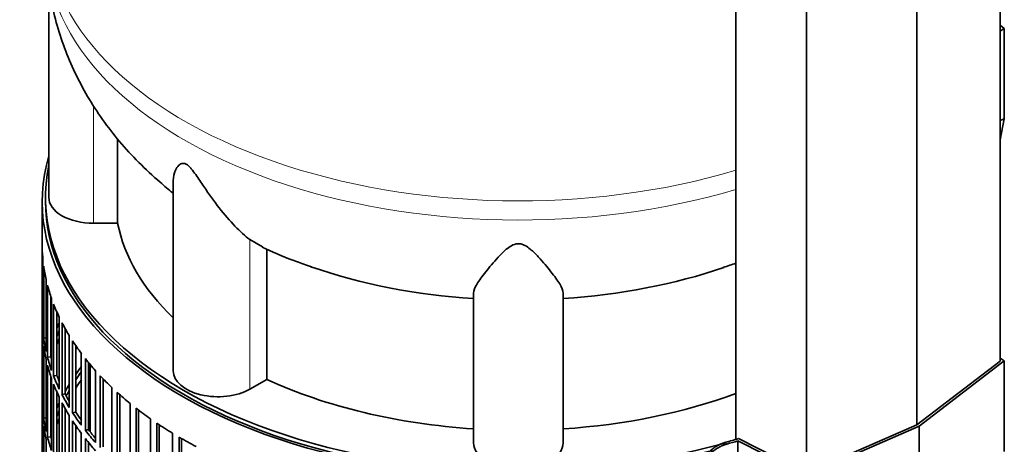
# Model space of a CAD drawing. Header units: millimetres. Extents: x 461 to 1353, y -2347 to 1807.
# Tile 7 of 30: x 1054 to 1350, y -2027 to -1899. Entities that reach past the tile are written whole.
import ezdxf

# ---------------------------------------------------------------- set-up
doc = ezdxf.new("R2010")
doc.units = ezdxf.units.MM
for name, color, linetype in [('MID_454-5', 7, 'Continuous'), ('VSI344-454_FILTR', 7, 'Continuous'), ('VSI344-454_SUPPO', 7, 'Continuous'), ('VSI344-454_TERMI', 7, 'Continuous'), ('VSI454_DIFFUSORE', 7, 'Continuous')]:
    doc.layers.add(name, color=color, linetype=linetype)

# ---------------------------------------------------------------- blocks, each defined once
blk = doc.blocks.new('SE4')
at = {"layer": 'MID_454-5', "color": 7, "linetype": 'Continuous', "lineweight": 35}
for p, q in [((1349.06, -2001.59), (1349.06, -1037.45)), ((1323.99, -2020.79), (1323.99, -1056.42)), ((1269.45, -1060.73), (1269.45, -2025.18)), ((1290.73, -2035.26), (1290.73, -1070.89))]:
    blk.add_line(p, q, dxfattribs=at)
at = {"layer": 'VSI344-454_FILTR', "color": 7, "linetype": 'Continuous', "lineweight": 35}
for p, q in [((1060.43, -1953.51), (1060.43, -2193.56)), ((1060.44, -1988.87), (1060.44, -1967.23)), ((1060.68, -1992.93), (1060.68, -1971.29)), ((1060.89, -1994.65), (1060.89, -1973.01)), ((1061.62, -1998.69), (1061.62, -1977.05)), ((1062.04, -2000.39), (1062.04, -1978.76)), ((1063.02, -2000.29), (1063.02, -1982.06)), ((1063.26, -2004.39), (1063.26, -1982.76)), ((1063.88, -2006.08), (1063.88, -1984.44)), ((1064.85, -2005.94), (1064.85, -1986.79)), ((1060.68, -1988.87), (1060.44, -1988.87)), ((1065.58, -2010.02), (1065.58, -1988.38)), ((1066.41, -2011.67), (1066.41, -1990.04)), ((1060.44, -2012.96), (1060.44, -1991.32)), ((1067.36, -2011.5), (1067.36, -1991.81)), ((1060.68, -2017.02), (1060.68, -1995.38)), ((1061.62, -1994.6), (1060.89, -1994.65)), ((1068.58, -2015.54), (1068.58, -1993.9)), ((1069.6, -2017.15), (1069.6, -1995.52)), ((1060.89, -2018.74), (1060.89, -1997.1)), ((1070.53, -2016.94), (1070.53, -1996.9)), ((1072.23, -2020.92), (1072.23, -1999.28)), ((1061.62, -2022.77), (1061.62, -2001.14)), ((1063.02, -2000.29), (1062.04, -2000.39)), ((1073.45, -2022.49), (1073.45, -2000.86)), ((1074.35, -2022.24), (1074.35, -2001.97)), ((1062.04, -2024.48), (1062.04, -2002.84)), ((1076.53, -2026.14), (1076.53, -2004.51)), ((1063.02, -2024.38), (1063.02, -2006.15)), ((1063.26, -2028.48), (1063.26, -2006.84)), ((1064.85, -2005.94), (1063.88, -2006.08)), ((1077.93, -2027.66), (1077.93, -2006.03)), ((1078.8, -2027.38), (1078.8, -2006.93)), ((1063.88, -2030.16), (1063.88, -2008.53)), ((1064.85, -2030.02), (1064.85, -2010.87)), ((1081.45, -2031.18), (1081.45, -2009.54)), ((1083.03, -2032.64), (1083.03, -2011.01)), ((1060.68, -2012.95), (1060.44, -2012.96)), ((1065.58, -2034.11), (1065.58, -2012.47)), ((1067.36, -2011.5), (1066.41, -2011.67)), ((1066.41, -2035.76), (1066.41, -2014.12)), ((1083.86, -2032.32), (1083.86, -2011.75)), ((1086.96, -2036.01), (1086.96, -2014.37)), ((1060.44, -2037.04), (1060.44, -2015.41)), ((1067.36, -2035.58), (1067.36, -2015.89)), ((1070.53, -2016.94), (1069.6, -2017.15)), ((1088.72, -2037.4), (1088.72, -2015.77)), ((1089.5, -2037.05), (1089.5, -2016.37)), ((1060.68, -2041.1), (1060.68, -2019.47)), ((1061.62, -2018.69), (1060.89, -2018.74)), ((1068.58, -2039.62), (1068.58, -2017.99)), ((1069.6, -2041.24), (1069.6, -2019.6)), ((1093.05, -2040.6), (1093.05, -2018.97)), ((1094.96, -2041.92), (1094.96, -2020.29)), ((1060.89, -2042.82), (1060.89, -2021.18)), ((1070.53, -2041.02), (1070.53, -2020.99)), ((1074.35, -2022.24), (1073.45, -2022.49)), ((1095.71, -2041.54), (1095.71, -2020.78)), ((1099.67, -2044.94), (1099.67, -2023.3)), ((1061.62, -2046.86), (1061.62, -2025.22)), ((1063.02, -2024.38), (1062.04, -2024.48)), ((1072.23, -2045.01), (1072.23, -2023.37)), ((1073.45, -2046.58), (1073.45, -2024.94)), ((1074.35, -2046.33), (1074.35, -2026.06)), ((1101.74, -2046.18), (1101.74, -2024.54)), ((1102.44, -2045.76), (1102.44, -2024.95))]:
    blk.add_line(p, q, dxfattribs=at)
for centre, major_axis, start_param, end_param in [((1203.93, -1953.51), (143.5, 0), 2.974441, 5.124237), ((1203.93, -1953.51), (142.5, 0), 3.141593, 5.135001), ((1203.93, -1966.37), (-143.5, 0), 0.010392, 0.059421), ((1203.93, -1966.37), (-143.5, 0), 0.080205, 0.129234), ((1203.93, -1966.37), (-143.5, 0), 0.150018, 0.199048), ((1203.93, -1966.37), (-143.5, 0), 0.219831, 0.268861), ((1203.93, -1988.01), (-143.5, 0), 0.010392, 0.059421), ((1203.93, -2012.1), (-143.5, 0), -0.268861, -0.248955), ((1203.93, -1966.37), (-143.5, 0), 0.289645, 0.338674), ((1203.93, -1990.46), (-143.5, 0), 0.010392, 0.059421), ((1203.93, -2012.1), (-142.5, 0), -0.242088, -0.219659), ((1203.93, -1988.01), (-143.5, 0), 0.080205, 0.129234), ((1203.93, -2012.1), (-143.5, 0), -0.199048, -0.190533), ((1203.93, -2014.55), (-142.5, 0), -0.242088, -0.219659), ((1203.93, -1966.37), (-143.5, 0), 0.359458, 0.408487), ((1203.93, -1990.46), (-143.5, 0), 0.080205, 0.129234), ((1203.93, -2012.1), (-142.5, 0), -0.160582, -0.149846), ((1203.93, -1988.01), (-143.5, 0), 0.150018, 0.199048), ((1203.93, -1988.01), (-142.5, 0), 0.149846, 0.160582), ((1203.93, -1966.37), (-143.5, 0), 0.429271, 0.4783), ((1203.93, -1990.46), (-143.5, 0), 0.150018, 0.199048), ((1203.93, -2036.18), (-143.5, 0), -0.408487, -0.377404), ((1203.93, -2036.18), (-142.5, 0), -0.391958, -0.359286), ((1203.93, -1988.01), (-143.5, 0), 0.219831, 0.268861), ((1203.93, -1988.01), (-142.5, 0), 0.219659, 0.242088), ((1203.93, -2038.63), (-142.5, 0), -0.391958, -0.359286), ((1203.93, -1966.37), (-143.5, 0), 0.499084, 0.548113), ((1203.93, -1990.46), (-143.5, 0), 0.219831, 0.268861), ((1203.93, -2036.18), (-143.5, 0), -0.338674, -0.312019), ((1203.93, -2036.18), (-142.5, 0), -0.318152, -0.297119), ((1203.93, -1966.37), (-143.5, 0), 0.568897, 0.617927), ((1203.93, -2012.1), (-143.5, 0), 0.010392, 0.059421), ((1203.93, -2036.18), (-143.5, 0), -0.268861, -0.248955), ((1203.93, -1988.01), (-143.5, 0), 0.289645, 0.338674), ((1203.93, -1990.46), (-143.5, 0), 0.289645, 0.338674), ((1203.93, -1988.01), (-142.5, 0), 0.289473, 0.318152), ((1203.93, -2014.55), (-143.5, 0), 0.010392, 0.059421), ((1203.93, -2036.18), (-142.5, 0), -0.242088, -0.219659), ((1203.93, -1988.01), (-143.5, 0), 0.359458, 0.408487), ((1203.93, -1988.01), (-142.5, 0), 0.359286, 0.391958), ((1203.93, -1966.37), (-143.5, 0), 0.63871, 0.68774), ((1203.93, -2012.1), (-143.5, 0), 0.080205, 0.129234), ((1203.93, -2036.18), (-143.5, 0), -0.199048, -0.190533), ((1203.93, -2038.63), (-142.5, 0), -0.242088, -0.219659), ((1203.93, -1990.46), (-143.5, 0), 0.359458, 0.408487), ((1203.93, -1966.37), (-143.5, 0), 0.708524, 0.757553), ((1203.93, -2014.55), (-143.5, 0), 0.080205, 0.129234), ((1203.93, -2036.18), (-142.5, 0), -0.160582, -0.149846), ((1203.93, -1988.01), (-143.5, 0), 0.429271, 0.4783), ((1203.93, -1988.01), (-142.5, 0), 0.429099, 0.464583), ((1203.93, -2012.1), (-143.5, 0), 0.150018, 0.199048), ((1203.93, -2012.1), (-142.5, 0), 0.149846, 0.160582), ((1203.93, -1990.46), (-143.5, 0), 0.429271, 0.4783), ((1203.93, -1966.37), (-143.5, 0), 0.778337, 0.827366)]:
    blk.add_ellipse(centre, major_axis=major_axis, ratio=0.57735, start_param=start_param, end_param=end_param, dxfattribs=at)
at = {"layer": 'VSI344-454_SUPPO', "color": 7, "linetype": 'Continuous', "lineweight": 35}
for p, q in [((1061.43, -1952.29), (1061.43, -1953.51)), ((1074.9, -2022.93), (1074.9, -2002.63))]:
    blk.add_line(p, q, dxfattribs=at)
blk.add_ellipse((1203.93, -1952.29), major_axis=(142.5, 0), ratio=0.57735, start_param=3.023053, end_param=5.165211, dxfattribs=at)
at = {"layer": 'VSI344-454_TERMI', "color": 7, "linetype": 'Continuous', "lineweight": 35}
for p, q in [((1350.34, -1901.38), (1349.06, -1900.4)), ((1349.06, -1902.23), (1350.34, -1901.38)), ((1350.34, -1928.66), (1350.34, -1901.38)), ((1349.06, -1929.09), (1350.34, -1928.66)), ((1350.34, -1928.66), (1349.06, -1934.95)), ((1349.06, -2001.59), (1323.99, -2020.79)), ((1324.71, -2021.2), (1350.34, -2001.56)), ((1350.34, -2001.56), (1349.06, -2000.71)), ((1350.34, -2028.84), (1350.34, -2001.56)), ((1290.69, -2036), (1324.71, -2021.2)), ((1323.99, -2020.79), (1290.73, -2035.26)), ((1324.71, -2049.78), (1324.71, -2021.2)), ((1270.06, -2025.65), (1290.69, -2036)), ((1270.06, -2033.69), (1270.06, -2025.65)), ((1290.73, -2035.26), (1270.2, -2024.96))]:
    blk.add_line(p, q, dxfattribs=at)
at = {"layer": 'VSI344-454_TERMI', "color": 4, "linetype": 'Continuous', "lineweight": 9}
blk.add_line((1266.37, -2026.07), (1266.75, -2026.6), dxfattribs=at)
at = {"layer": 'VSI344-454_TERMI', "color": 7, "linetype": 'Continuous', "lineweight": 35}
for major_axis, start_param, end_param in [((143.5, 0), -1.120604, -1.090727), ((144.5, 0), -1.121039, -1.095444)]:
    blk.add_ellipse((1203.93, -1951.47), major_axis=major_axis, ratio=0.57735, start_param=start_param, end_param=end_param, dxfattribs=at)
for points, knots in [([(1258.14, -2035.53), (1258.14, -2035.45), (1258.15, -2035.29), (1258.16, -2035.04), (1258.18, -2034.8), (1258.21, -2034.55), (1258.25, -2034.3), (1258.3, -2034.06), (1258.36, -2033.81), (1258.43, -2033.56), (1258.5, -2033.31), (1258.59, -2033.06), (1258.68, -2032.81), (1258.85, -2032.39), (1259.12, -2031.82), (1259.54, -2031.1), (1260.03, -2030.4), (1260.58, -2029.72), (1261.19, -2029.09), (1261.84, -2028.49), (1262.54, -2027.94), (1263.18, -2027.5), (1263.77, -2027.15), (1264.28, -2026.88), (1264.79, -2026.63), (1265.31, -2026.42), (1265.84, -2026.22), (1266.19, -2026.12), (1266.37, -2026.07)], [0, 0, 0, 0, 0.021051, 0.042002, 0.062876, 0.083693, 0.104478, 0.125254, 0.146042, 0.166866, 0.187748, 0.208712, 0.229779, 0.250971, 0.313214, 0.375619, 0.438632, 0.501394, 0.564154, 0.627126, 0.689277, 0.751393, 0.793158, 0.834556, 0.875762, 0.916954, 0.958308, 1, 1, 1, 1]), ([(1266.75, -2026.6), (1266.66, -2026.63), (1266.48, -2026.68), (1266.22, -2026.76), (1265.95, -2026.86), (1265.69, -2026.95), (1265.43, -2027.06), (1265.17, -2027.17), (1264.91, -2027.29), (1264.66, -2027.42), (1264.4, -2027.55), (1264.15, -2027.69), (1263.89, -2027.84), (1263.48, -2028.09), (1262.91, -2028.48), (1262.22, -2029.03), (1261.57, -2029.62), (1260.96, -2030.26), (1260.41, -2030.93), (1259.92, -2031.63), (1259.5, -2032.35), (1259.19, -2033.01), (1258.96, -2033.59), (1258.8, -2034.09), (1258.68, -2034.59), (1258.59, -2035.09), (1258.53, -2035.58), (1258.53, -2035.9), (1258.52, -2036.06)], [0, 0, 0, 0, 0.020905, 0.041705, 0.062421, 0.083075, 0.103688, 0.124284, 0.144884, 0.165511, 0.186186, 0.206932, 0.227771, 0.248723, 0.310801, 0.372931, 0.435895, 0.498659, 0.561404, 0.62443, 0.686816, 0.749074, 0.79132, 0.833156, 0.874759, 0.916313, 0.958, 1, 1, 1, 1])]:
    blk.add_open_spline(points, degree=3, knots=knots, dxfattribs=at)
at = {"layer": 'VSI454_DIFFUSORE', "color": 7, "linetype": 'Continuous', "lineweight": 35}
for p, q in [((1062.43, -1887.57), (1062.43, -1952.29)), ((1083.18, -1960.08), (1083.18, -1934.68)), ((1099.92, -1947.16), (1099.92, -2004.54)), ((1083.18, -1960.08), (1075.93, -1960.08)), ((1126.84, -1967.15), (1122.96, -1964.98)), ((1128.09, -2007.1), (1128.09, -1967.85)), ((1190.43, -2026.19), (1190.43, -1981.11)), ((1217.43, -2026.19), (1217.43, -1981.11)), ((1128.09, -2007.1), (1122.96, -2010.06))]:
    blk.add_line(p, q, dxfattribs=at)
at = {"layer": 'VSI454_DIFFUSORE', "color": 4, "linetype": 'Continuous', "lineweight": 9}
for p, q in [((1075.93, -1960.08), (1075.93, -1924.64)), ((1122.96, -2010.06), (1122.96, -1964.98))]:
    blk.add_line(p, q, dxfattribs=at)
for centre, major_axis, start_param, end_param in [((1203.93, -1871.22), (142.25, 0), 3.141599, 5.19104), ((1203.93, -1876.97), (-142.25, 0), 0, 2.049447)]:
    blk.add_ellipse(centre, major_axis=major_axis, ratio=0.57735, start_param=start_param, end_param=end_param, dxfattribs=at)
at = {"layer": 'VSI454_DIFFUSORE', "color": 7, "linetype": 'Continuous', "lineweight": 35}
for centre, major_axis, start_param, end_param in [((1075.93, -1952.29), (13.5, 0), 3.141582, 4.712389), ((1203.93, -1952.29), (-121.5, 0), 0.111341, 0.543224), ((1203.93, -1913.05), (-121.5, 0), 1.030494, 1.459455), ((1203.93, -1913.05), (121.5, 0), 4.82373, 5.246672), ((1113.42, -2004.54), (13.5, 0), 3.141603, 5.497787), ((1203.93, -1952.29), (-121.5, 0), 0.896739, 1.459455), ((1203.93, -1952.29), (121.5, 0), 4.82373, 5.281941), ((1203.93, -2026.19), (13.5, 0), 3.141593, 6.283185)]:
    blk.add_ellipse(centre, major_axis=major_axis, ratio=0.57735, start_param=start_param, end_param=end_param, dxfattribs=at)
for points, knots in [([(1061.73, -1877.01), (1061.75, -1879.47), (1061.83, -1884.05), (1062.84, -1891.78), (1064.58, -1899.61), (1067.05, -1907.31), (1070.21, -1914.76), (1074.05, -1921.97), (1078.55, -1928.9), (1083.7, -1935.53), (1089.51, -1941.88), (1094.94, -1946.89), (1098.53, -1949.92), (1099.84, -1950.96)], [0, 0, 0, 0, 0.072707, 0.1603891, 0.2478188, 0.3353361, 0.4232923, 0.5120509, 0.6019829, 0.6934542, 0.786799, 0.8822781, 0.9360896, 0.9360896, 0.9360896, 0.9360896]), ([(1122.96, -1964.98), (1121.6, -1963.91), (1120.09, -1962.54), (1116.97, -1959.31), (1115.37, -1957.46), (1112.23, -1953.46), (1110.69, -1951.31), (1108.33, -1947.83), (1107.54, -1946.63), (1106.28, -1944.84), (1105.85, -1944.24), (1105.12, -1943.39), (1104.87, -1943.11), (1104.34, -1942.62), (1104.07, -1942.41), (1103.29, -1941.99), (1102.84, -1941.99), (1102.16, -1942.19), (1101.89, -1942.38), (1101.18, -1943.04), (1100.86, -1943.58), (1100.14, -1945.11), (1099.92, -1946.15), (1099.92, -1947.17)], [0, 0, 0, 0, 0.125, 0.125, 0.25, 0.25, 0.375, 0.375, 0.4375, 0.4375, 0.46875, 0.46875, 0.484375, 0.484375, 0.5, 0.5, 0.53125, 0.53125, 0.5625, 0.5625, 0.625, 0.625, 0.7378424, 0.7378424, 0.7378424, 0.7378424]), ([(1217.43, -1981.11), (1217.43, -1980.37), (1217.03, -1979.45), (1215.73, -1977.28), (1214.82, -1976.03), (1212.66, -1973.3), (1211.42, -1971.81), (1209.19, -1969.43), (1208.4, -1968.61), (1206.99, -1967.46), (1206.49, -1967.09), (1205.6, -1966.62), (1205.28, -1966.48), (1204.58, -1966.28), (1204.21, -1966.23), (1203.09, -1966.25), (1202.4, -1966.53), (1201.25, -1967.17), (1200.76, -1967.54), (1199.36, -1968.7), (1198.59, -1969.51), (1196.4, -1971.85), (1195.14, -1973.36), (1193, -1976.08), (1192.12, -1977.3), (1190.83, -1979.44), (1190.43, -1980.37), (1190.43, -1981.11)], [0, 0, 0, 0, 0.125, 0.125, 0.25, 0.25, 0.375, 0.375, 0.4375, 0.4375, 0.46875, 0.46875, 0.484375, 0.484375, 0.5, 0.5, 0.53125, 0.53125, 0.5625, 0.5625, 0.625, 0.625, 0.75, 0.75, 0.875, 0.875, 1, 1, 1, 1]), ([(1126.78, -1967.27), (1127.17, -1967.46), (1130.29, -1969.01), (1135.56, -1971.14), (1139.91, -1972.62), (1141.55, -1973.16)], [0, 0, 0, 0, 0.075438, 0.707549, 1, 1, 1, 1])]:
    blk.add_open_spline(points, degree=3, knots=knots, dxfattribs=at)
blk.add_open_spline([(1265.64, -1973.39), (1267.04, -1972.93), (1268.24, -1972.54), (1269.45, -1972.12)], degree=3, dxfattribs=at)

msp = doc.modelspace()

# ---------------------------------------------------------------- block references
msp.add_blockref('SE4', (0, 0))

doc.saveas('drawing.dxf')
